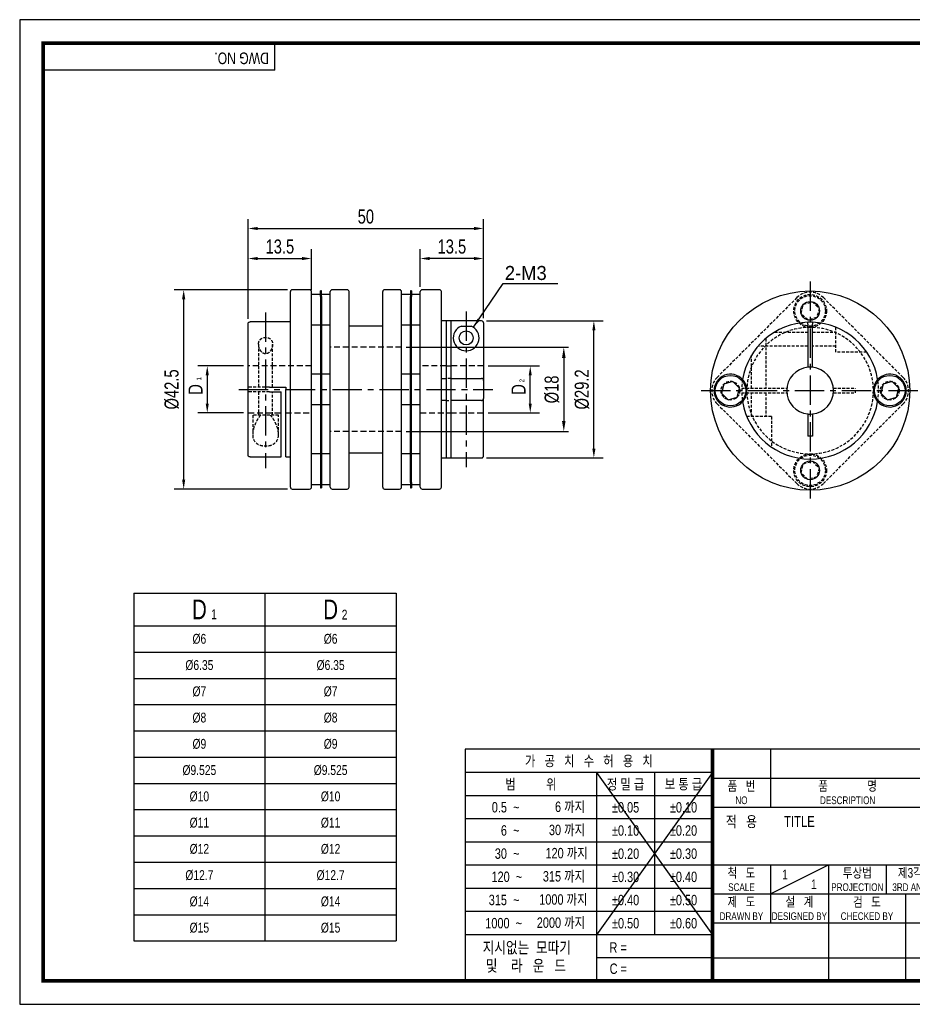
# Model space of a CAD drawing. Header units: millimetres. Extents: x 0 to 297, y 0 to 210.
# Tile 1 of 2: x 0 to 190, y 0 to 210. Entities that reach past the tile are written whole.
import ezdxf
from ezdxf.enums import TextEntityAlignment as Align

# ---------------------------------------------------------------- set-up
doc = ezdxf.new("R2010")
doc.units = ezdxf.units.MM
doc.header["$LTSCALE"] = 5
for name, pattern in [('CENTER', [2, 1.25, -0.25, 0.25, -0.25]), ('CENTER2', [1.125, 0.75, -0.125, 0.125, -0.125]), ('DASHED', [0.75, 0.5, -0.25]), ('HIDDEN', [0.375, 0.25, -0.125]), ('HIDDEN2', [0.1875, 0.125, -0.0625]), ('PHANTOM2', [1.25, 0.625, -0.125, 0.125, -0.125, 0.125, -0.125])]:
    doc.linetypes.add(name, pattern=pattern)
doc.layers.get('0').update_dxf_attribs({"linetype": 'CONTINUOUS'})
doc.layers.get('Defpoints').update_dxf_attribs({"linetype": 'CONTINUOUS'})
for name, color, linetype in [('BM', 2, 'CONTINUOUS'), ('C', 1, 'CENTER2'), ('CT', 1, 'CENTER'), ('D', 7, 'CONTINUOUS'), ('DIM', 7, 'CONTINUOUS'), ('H', 3, 'HIDDEN'), ('HD', 4, 'DASHED'), ('P', 4, 'PHANTOM2')]:
    doc.layers.add(name, color=color, linetype=linetype)
doc.styles.get("Standard").update_dxf_attribs({"font": 'Gulim.ttf', "width": 0.8, "height": 3})
doc.dimstyles.new('LIM', dxfattribs={"dimtxt": 2, "dimasz": 2, "dimexe": 2, "dimexo": 1, "dimgap": 1, "dimtad": 1, "dimdec": 3, "dimzin": 9, "dimdsep": 46, "dimtxsty": 'Standard', "dimcen": 3, "dimclrd": 1, "dimclre": 1, "dimadec": 0, "dimazin": 0, "dimtfac": 1, "dimtdec": 3, "dimtmove": 0, "dimatfit": 3, "dimfxl": 0, "dimtolj": 1, "dimtzin": 0, "dimarcsym": 0})
doc.dimstyles.get("Standard").update_dxf_attribs({"dimtxt": 0.18, "dimasz": 0.18, "dimexe": 0.18, "dimexo": 0.0625, "dimgap": 0.09, "dimtad": 0, "dimtih": 1, "dimtoh": 1, "dimdec": 4, "dimzin": 0, "dimdsep": 46, "dimtxsty": 'Standard', "dimcen": 0.09, "dimadec": 0, "dimazin": 0, "dimtfac": 1, "dimtdec": 4, "dimtofl": 0, "dimtmove": 0, "dimatfit": 3, "dimfxl": 0, "dimtolj": 1, "dimtzin": 0, "dimarcsym": 0})

# ---------------------------------------------------------------- blocks, each defined once
blk = doc.blocks.new('*D20')
at = {"layer": 'Defpoints', "color": 0}
for p in [(62.26, 159.06), (62.26, 151.39), (48.76, 145.21)]:
    blk.add_point(p, dxfattribs=at)
at = {"layer": 'DIM', "color": 1, "lineweight": -2}
for p, q in [((48.76, 146.21), (48.76, 161.06)), ((62.26, 152.39), (62.26, 161.06)), ((50.76, 159.06), (60.26, 159.06))]:
    blk.add_line(p, q, dxfattribs=at)
at = {"layer": 'DIM', "color": 1}
for points in [[(50.76, 159.4), (50.76, 158.73), (48.76, 159.06)], [(60.26, 159.4), (60.26, 158.73), (62.26, 159.06)]]:
    blk.add_solid(points, dxfattribs=at)
at = {"layer": 'DIM', "color": 0, "insert": (55.51, 161.6), "char_height": 3, "attachment_point": 5}
blk.add_mtext('\\A1;13.5', dxfattribs=at)
blk = doc.blocks.new('*D21')
at = {"layer": 'Defpoints', "color": 0}
for p in [(34.99, 152.39), (58.16, 152.39), (58.16, 109.89)]:
    blk.add_point(p, dxfattribs=at)
at = {"layer": 'DIM', "color": 1, "lineweight": -2}
for p, q in [((57.16, 152.39), (32.99, 152.39)), ((34.99, 111.89), (34.99, 150.39)), ((57.16, 109.89), (32.99, 109.89))]:
    blk.add_line(p, q, dxfattribs=at)
at = {"layer": 'DIM', "color": 1}
for points in [[(34.65, 150.39), (35.32, 150.39), (34.99, 152.39)], [(34.65, 111.89), (35.32, 111.89), (34.99, 109.89)]]:
    blk.add_solid(points, dxfattribs=at)
at = {"layer": 'DIM', "color": 0, "insert": (32.45, 131.14), "char_height": 3, "attachment_point": 5, "rotation": 90}
blk.add_mtext('\\A1;%%c42.5', dxfattribs=at)
blk = doc.blocks.new('*D22')
at = {"layer": 'Defpoints', "color": 0}
for p in [(98.96, 165.47), (48.76, 145.21), (98.96, 145.34)]:
    blk.add_point(p, dxfattribs=at)
at = {"layer": 'DIM', "color": 1, "lineweight": -2}
for p, q in [((48.76, 146.21), (48.76, 167.47)), ((98.96, 146.34), (98.96, 167.47)), ((50.76, 165.47), (96.96, 165.47))]:
    blk.add_line(p, q, dxfattribs=at)
at = {"layer": 'DIM', "color": 1}
for points in [[(50.76, 165.8), (50.76, 165.13), (48.76, 165.47)], [(96.96, 165.8), (96.96, 165.13), (98.96, 165.47)]]:
    blk.add_solid(points, dxfattribs=at)
at = {"layer": 'DIM', "color": 0, "insert": (73.86, 168), "char_height": 3, "attachment_point": 5}
blk.add_mtext('\\A1;50', dxfattribs=at)
blk = doc.blocks.new('*D23')
at = {"layer": 'Defpoints', "color": 0}
for p in [(48.76, 136.14), (40.02, 126.14), (48.76, 126.14)]:
    blk.add_point(p, dxfattribs=at)
at = {"layer": 'DIM', "color": 1, "lineweight": -2}
for p, q in [((47.76, 136.14), (38.02, 136.14)), ((40.02, 134.14), (40.02, 128.14)), ((47.76, 126.14), (38.02, 126.14))]:
    blk.add_line(p, q, dxfattribs=at)
at = {"layer": 'DIM', "color": 1}
for points in [[(39.68, 134.14), (40.35, 134.14), (40.02, 136.14)], [(39.68, 128.14), (40.35, 128.14), (40.02, 126.14)]]:
    blk.add_solid(points, dxfattribs=at)
at = {"layer": 'DIM', "color": 0, "insert": (37.52, 131.14), "char_height": 3, "attachment_point": 5, "rotation": 90}
blk.add_mtext('\\A1;D', dxfattribs=at)
blk = doc.blocks.new('*D24')
at = {"layer": 'Defpoints', "color": 0}
for p in [(98.96, 136.14), (108.93, 136.14), (98.96, 126.14)]:
    blk.add_point(p, dxfattribs=at)
at = {"layer": 'DIM', "color": 1, "lineweight": -2}
for p, q in [((99.96, 136.14), (110.93, 136.14)), ((108.93, 128.14), (108.93, 134.14)), ((99.96, 126.14), (110.93, 126.14))]:
    blk.add_line(p, q, dxfattribs=at)
at = {"layer": 'DIM', "color": 1}
for points in [[(108.6, 134.14), (109.26, 134.14), (108.93, 136.14)], [(108.6, 128.14), (109.26, 128.14), (108.93, 126.14)]]:
    blk.add_solid(points, dxfattribs=at)
at = {"layer": 'DIM', "color": 0, "insert": (106.43, 131.14), "char_height": 3, "attachment_point": 5, "rotation": 90}
blk.add_mtext('\\A1;D', dxfattribs=at)
blk = doc.blocks.new('*D25')
at = {"layer": 'Defpoints', "color": 0}
for p in [(98.56, 145.74), (122.5, 145.74), (98.56, 116.54)]:
    blk.add_point(p, dxfattribs=at)
at = {"layer": 'DIM', "color": 1, "lineweight": -2}
for p, q in [((99.56, 145.74), (124.5, 145.74)), ((122.5, 118.54), (122.5, 143.74)), ((99.56, 116.54), (124.5, 116.54))]:
    blk.add_line(p, q, dxfattribs=at)
at = {"layer": 'DIM', "color": 1}
for points in [[(122.17, 143.74), (122.84, 143.74), (122.5, 145.74)], [(122.17, 118.54), (122.84, 118.54), (122.5, 116.54)]]:
    blk.add_solid(points, dxfattribs=at)
at = {"layer": 'DIM', "color": 0, "insert": (119.97, 131.14), "char_height": 3, "attachment_point": 5, "rotation": 90}
blk.add_mtext('\\A1;%%C29.2', dxfattribs=at)
blk = doc.blocks.new('*D26')
at = {"layer": 'Defpoints', "color": 0}
for p in [(85.46, 159.06), (85.46, 151.99), (98.96, 145.34)]:
    blk.add_point(p, dxfattribs=at)
at = {"layer": 'DIM', "color": 1, "lineweight": -2}
for p, q in [((85.46, 152.99), (85.46, 161.06)), ((98.96, 146.34), (98.96, 161.06)), ((96.96, 159.06), (87.46, 159.06))]:
    blk.add_line(p, q, dxfattribs=at)
at = {"layer": 'DIM', "color": 1}
for points in [[(87.46, 159.4), (87.46, 158.73), (85.46, 159.06)], [(96.96, 159.4), (96.96, 158.73), (98.96, 159.06)]]:
    blk.add_solid(points, dxfattribs=at)
at = {"layer": 'DIM', "color": 0, "insert": (92.21, 161.6), "char_height": 3, "attachment_point": 5}
blk.add_mtext('\\A1;13.5', dxfattribs=at)
blk = doc.blocks.new('*D28')
at = {"layer": 'D', "color": 1, "lineweight": -2}
for p, q in [((82.46, 140.14), (117.09, 140.14)), ((116.09, 137.84), (116.09, 124.44)), ((82.46, 122.14), (117.09, 122.14))]:
    blk.add_line(p, q, dxfattribs=at)
at = {"layer": 'D', "color": 1}
for points in [[(115.7, 137.84), (116.47, 137.84), (116.09, 140.14)], [(115.7, 124.44), (116.47, 124.44), (116.09, 122.14)]]:
    blk.add_solid(points, dxfattribs=at)
at = {"layer": 'Defpoints', "color": 0}
for p in [(81.46, 140.14), (81.46, 122.14), (116.09, 122.14)]:
    blk.add_point(p, dxfattribs=at)
at = {"layer": 'D', "insert": (113.55, 131.14), "char_height": 3, "attachment_point": 5, "rotation": 90}
blk.add_mtext('\\A1;%%C18', dxfattribs=at)

msp = doc.modelspace()

# ---------------------------------------------------------------- linework, layer by layer
for p, q in [((54.43705, 199.23234), (54.43705, 205)), ((54.43705, 199.23234), (5, 199.23234)), ((24.33588, 87.71491), (24.33588, 13.51491)), ((24.33588, 87.71491), (80.33588, 87.71491)), ((80.33588, 87.71491), (80.33588, 13.51491)), ((95.07575, 54.43705), (95.07575, 5)), ((147.8086, 54.43705), (95.07575, 54.43705)), ((292, 54.43705), (147.8086, 54.43705)), ((147.8086, 54.43705), (147.8086, 5)), ((160.16787, 54.43705), (160.16787, 42.07779)), ((147.8086, 49.42948), (95.07575, 49.42948)), ((147.8086, 49.42948), (123.09008, 14.82355)), ((123.09008, 49.42948), (147.8086, 14.82355)), ((123.09008, 49.42948), (123.09008, 5)), ((135.44934, 49.42948), (135.44934, 14.82355)), ((147.8086, 48.25742), (292, 48.25742)), ((147.8086, 44.48577), (95.07575, 44.48577)), ((147.8086, 42.07779), (292, 42.07779)), ((147.8086, 39.54207), (95.07575, 39.54207)), ((147.8086, 34.59837), (95.07575, 34.59837)), ((147.8086, 29.65466), (95.07575, 29.65466)), ((147.8086, 29.71852), (292, 29.71852)), ((160.16787, 23.53889), (172.52713, 29.71852)), ((160.16787, 29.71852), (160.16787, 17.35926)), ((172.52713, 29.71852), (172.52713, 5)), ((184.88639, 29.71852), (184.88639, 23.53889)), ((147.8086, 24.71096), (95.07575, 24.71096)), ((147.8086, 23.53889), (221.96418, 23.53889)), ((189.00615, 23.53889), (189.00615, 5)), ((147.8086, 19.76725), (95.07575, 19.76725)), ((147.8086, 17.35926), (292, 17.35926)), ((147.8086, 14.82355), (95.07575, 14.82355)), ((24.33588, 13.51491), (80.33588, 13.51491)), ((147.8086, 9.87984), (123.09008, 9.87984)), ((147.8086, 9.87984), (221.96418, 9.87984))]:
    msp.add_line(p, q)
at = {"color": 4}
for p, q in [((52.33588, 87.71491), (52.33588, 13.51491)), ((24.33588, 80.71491), (80.33588, 80.71491))]:
    msp.add_line(p, q, dxfattribs=at)
at = {"color": 1}
for p, q in [((24.33588, 75.11491), (80.33588, 75.11491)), ((24.33588, 69.51491), (80.33588, 69.51491)), ((24.33588, 63.91491), (80.33588, 63.91491)), ((24.33588, 58.31491), (80.33588, 58.31491)), ((24.33588, 52.71491), (80.33588, 52.71491)), ((24.33588, 47.11491), (80.33588, 47.11491)), ((24.33588, 41.51491), (80.33588, 41.51491)), ((24.33588, 35.91491), (80.33588, 35.91491)), ((24.33588, 30.31491), (80.33588, 30.31491)), ((24.33588, 24.71491), (80.33588, 24.71491)), ((24.33588, 19.11491), (80.33588, 19.11491))]:
    msp.add_line(p, q, dxfattribs=at)
msp.add_lwpolyline([(297, 210), (0, 210), (0, 0), (297, 0)], close=True)
msp.add_lwpolyline([(292, 205, 0.8, 0.8, 0), (5, 205, 0.8, 0.8, 0), (5, 5, 0.8, 0.8, 0), (292, 5, 0.8, 0.8, 0)], format="xyseb", close=True)
at = {"const_width": 0.82395}
msp.add_lwpolyline([(147.8086, 5), (147.8086, 54.43705)], dxfattribs=at)
at = {"layer": 'BM', "linetype": 'Continuous'}
for p, q in [((57.76087, 110.29343), (57.76087, 151.99343)), ((61.86087, 152.39343), (58.16087, 152.39343)), ((62.26087, 110.29343), (62.26087, 151.99343)), ((64.16087, 151.39343), (62.26087, 151.39343)), ((64.16087, 150.97186), (64.16087, 152.14343)), ((64.36087, 152.14343), (64.16087, 152.14343)), ((64.36087, 150.97186), (64.36087, 152.14343)), ((66.26087, 151.39343), (64.36087, 151.39343)), ((66.26087, 110.29343), (66.26087, 151.99343)), ((69.86087, 152.39343), (66.66087, 152.39343)), ((70.26087, 110.29343), (70.26087, 151.99343)), ((77.46087, 110.29343), (77.46087, 151.99343)), ((81.06087, 152.39343), (77.86087, 152.39343)), ((81.46087, 110.29343), (81.46087, 151.99343)), ((83.36087, 151.39343), (81.46087, 151.39343)), ((83.36087, 152.14343), (83.36087, 150.97186)), ((83.56087, 152.14343), (83.36087, 152.14343)), ((83.56087, 152.14343), (83.56087, 150.97186)), ((85.46087, 151.39343), (83.56087, 151.39343)), ((85.46087, 110.29343), (85.46087, 151.99343)), ((89.56087, 152.39343), (85.86087, 152.39343)), ((89.96087, 110.29343), (89.96087, 151.99343)), ((64.16087, 150.97186), (64.16087, 133.97186)), ((64.36087, 150.97186), (64.36087, 133.97186)), ((83.36087, 133.97186), (83.36087, 150.97186)), ((83.56087, 133.97186), (83.56087, 150.97186)), ((48.76087, 117.07314), (48.76087, 145.21372)), ((57.76087, 145.55255), (49.16087, 145.55255)), ((90.96087, 145.74343), (89.96087, 145.74343)), ((90.96087, 145.74343), (90.96087, 133.49658)), ((91.96087, 145.74343), (90.96087, 145.74343)), ((91.96087, 145.74343), (91.96087, 133.49658)), ((98.56087, 145.74343), (91.96087, 145.74343)), ((98.96087, 145.34319), (98.96087, 133.05833)), ((168.14134, 145.07669), (168.14134, 145.47693)), ((168.14134, 145.07669), (168.14134, 135.86043)), ((169.14134, 145.47693), (169.14134, 145.07669)), ((169.14134, 135.86043), (169.14134, 145.07669)), ((62.26087, 144.89343), (64.16087, 144.89343)), ((64.36087, 144.89343), (66.26087, 144.89343)), ((77.46087, 144.64343), (70.26087, 144.64343)), ((81.46087, 144.89343), (83.36087, 144.89343)), ((83.56087, 144.89343), (85.46087, 144.89343)), ((94.23004, 144.66785), (96.29171, 144.66785)), ((64.16087, 134.39343), (62.26087, 134.39343)), ((64.16087, 133.97186), (64.16087, 128.315)), ((66.26087, 134.39343), (64.36087, 134.39343)), ((64.36087, 133.97186), (64.36087, 128.315)), ((83.36087, 134.39343), (81.46087, 134.39343)), ((83.36087, 128.315), (83.36087, 133.97186)), ((85.46087, 134.39343), (83.56087, 134.39343)), ((83.56087, 128.315), (83.56087, 133.97186)), ((89.96087, 133.49658), (90.96087, 133.49658)), ((90.96087, 133.49658), (90.96087, 128.79028)), ((91.96087, 133.49658), (98.56087, 133.49658)), ((91.96087, 133.49658), (91.96087, 128.79028)), ((98.96087, 133.05833), (98.96087, 129.22854)), ((152.15898, 132.81735), (150.22713, 132.29971)), ((153.57319, 131.40313), (152.15898, 132.81735)), ((186.15898, 132.81735), (184.22713, 132.29971)), ((187.57319, 131.40313), (186.15898, 132.81735)), ((150.22713, 132.29971), (149.70949, 130.36786)), ((149.70949, 130.36786), (151.1237, 128.95364)), ((153.05555, 129.47128), (153.57319, 131.40313)), ((184.22713, 132.29971), (183.70949, 130.36786)), ((183.70949, 130.36786), (185.1237, 128.95364)), ((187.05555, 129.47128), (187.57319, 131.40313)), ((64.16087, 128.315), (64.16087, 111.315)), ((64.36087, 128.315), (64.36087, 111.315)), ((83.36087, 111.315), (83.36087, 128.315)), ((83.56087, 111.315), (83.56087, 128.315)), ((90.96087, 128.79028), (89.96087, 128.79028)), ((90.96087, 128.79028), (90.96087, 116.54343)), ((91.96087, 128.79028), (91.96087, 116.54343)), ((98.56087, 128.79028), (91.96087, 128.79028)), ((98.96087, 116.94343), (98.96087, 129.22854)), ((151.1237, 128.95364), (153.05555, 129.47128)), ((185.1237, 128.95364), (187.05555, 129.47128)), ((62.26087, 127.89343), (64.16087, 127.89343)), ((64.36087, 127.89343), (66.26087, 127.89343)), ((81.46087, 127.89343), (83.36087, 127.89343)), ((83.56087, 127.89343), (85.46087, 127.89343)), ((168.14134, 125.91056), (168.14134, 121.18093)), ((169.14134, 125.91056), (169.14134, 121.18093)), ((169.14134, 121.18093), (168.14134, 121.18093)), ((70.26087, 117.64343), (77.46087, 117.64343)), ((49.16087, 116.73431), (55.76087, 116.73431)), ((56.76087, 116.73431), (57.76087, 116.73431)), ((64.16087, 117.39343), (62.26087, 117.39343)), ((66.26087, 117.39343), (64.36087, 117.39343)), ((83.36087, 117.39343), (81.46087, 117.39343)), ((85.46087, 117.39343), (83.56087, 117.39343)), ((89.96087, 116.54343), (90.96087, 116.54343)), ((90.96087, 116.54343), (91.96087, 116.54343)), ((91.96087, 116.54343), (98.56087, 116.54343)), ((64.16087, 111.315), (64.16087, 110.14343)), ((64.36087, 111.315), (64.36087, 110.14343)), ((83.36087, 111.315), (83.36087, 110.14343)), ((83.56087, 111.315), (83.56087, 110.14343)), ((58.16087, 109.89343), (61.86087, 109.89343)), ((62.26087, 110.89343), (64.16087, 110.89343)), ((64.16087, 110.14343), (64.36087, 110.14343)), ((64.36087, 110.89343), (66.26087, 110.89343)), ((66.66087, 109.89343), (69.86087, 109.89343)), ((77.86087, 109.89343), (81.06087, 109.89343)), ((81.46087, 110.89343), (83.36087, 110.89343)), ((83.36087, 110.14343), (83.56087, 110.14343)), ((83.56087, 110.89343), (85.46087, 110.89343)), ((85.86087, 109.89343), (89.56087, 109.89343))]:
    msp.add_line(p, q, dxfattribs=at)
at = {"layer": 'BM'}
for p, q in [((90.96087, 136.14343), (91.96087, 136.14343)), ((53.28485, 131.64343), (56.76087, 131.64343)), ((53.28485, 130.64343), (55.76087, 130.64343)), ((55.76087, 116.73431), (55.76087, 130.64343)), ((56.76087, 131.64343), (56.76087, 131.14343)), ((56.76087, 116.73431), (56.76087, 131.14343)), ((90.96087, 126.14343), (91.96087, 126.14343))]:
    msp.add_line(p, q, dxfattribs=at)
at = {"layer": 'BM', "linetype": 'HIDDEN2'}
for p, q in [((91.96087, 133.49658), (90.96087, 133.49658)), ((53.28485, 131.64343), (48.76087, 131.64343)), ((53.28485, 130.64343), (48.76087, 130.64343)), ((90.96087, 128.79028), (91.96087, 128.79028))]:
    msp.add_line(p, q, dxfattribs=at)
at = {"layer": 'BM', "linetype": 'Continuous'}
for centre, radius in [((168.64134, 130.88549), 21.25), ((168.64134, 130.88549), 21.25), ((168.64134, 147.88549), 2), ((168.64134, 147.88549), 2), ((95.26087, 142.11837), 1.5), ((151.64134, 130.88549), 3.25), ((185.64134, 130.88549), 3.25), ((168.64134, 113.88549), 2), ((168.64134, 113.88549), 2)]:
    msp.add_circle(centre, radius, dxfattribs=at)
for centre, radius, start, end in [((58.16087, 151.99343), 0.4, 90, 180), ((61.86087, 151.99343), 0.4, 0, 90), ((66.66087, 151.99343), 0.4, 90, 180), ((69.86087, 151.99343), 0.4, 0, 90), ((77.86087, 151.99343), 0.4, 90, 180), ((81.06087, 151.99343), 0.4, 0, 90), ((85.86087, 151.99343), 0.4, 90, 180), ((89.56087, 151.99343), 0.4, 0, 90), ((98.56075, 145.34331), 0.40012, 359.9823965, 89.9830371), ((168.64134, 130.88549), 14.6, 91.962568, 170.7249043), ((168.64134, 130.88549), 14.6, 88.037432, 91.962568), ((168.64134, 130.88549), 14.6, 9.2750957, 88.037432), ((95.26087, 142.11837), 2.75, 112.015036, 67.984964), ((168.64134, 130.88549), 5, 95.7391705, 264.2608295), ((168.64134, 130.88549), 5, 84.2608295, 95.7391705), ((168.64134, 130.88549), 5, 275.7391705, 84.2608295), ((151.64134, 130.88549), 3.5, 42.2471049, 317.7528951), ((151.64134, 130.88549), 3.5, 33.1691705, 42.2471049), ((151.64134, 130.88549), 3.5, 326.8308295, 33.1691705), ((185.64134, 130.88549), 3.5, 146.8308295, 213.1691705), ((185.64134, 130.88549), 3.5, 137.7528951, 146.8308295), ((185.64134, 130.88549), 3.5, 222.2471049, 137.7528951), ((151.64134, 130.88549), 3.5, 317.7528951, 326.8308295), ((168.64134, 130.88549), 14.6, 189.2750957, 350.7249043), ((185.64134, 130.88549), 3.5, 213.1691705, 222.2471049), ((168.64134, 130.88549), 5, 264.2608295, 275.7391705), ((98.56087, 116.94343), 0.4, 270, 0), ((58.16087, 110.29343), 0.4, 180, 270), ((61.86087, 110.29343), 0.4, 270, 0), ((66.66087, 110.29343), 0.4, 180, 270), ((69.86087, 110.29343), 0.4, 270, 0), ((77.86087, 110.29343), 0.4, 180, 270), ((81.06087, 110.29343), 0.4, 270, 0), ((85.86087, 110.29343), 0.4, 180, 270), ((89.56087, 110.29343), 0.4, 270, 0)]:
    msp.add_arc(centre, radius, start, end, dxfattribs=at)
at = {"layer": 'BM', "linetype": 'HIDDEN2'}
for centre, start, end in [((151.64134, 130.88549), 33.1691705, 42.2471049), ((185.64134, 130.88549), 137.7528951, 146.8308295), ((151.64134, 130.88549), 317.7528951, 325.8667819), ((151.64134, 130.88549), 326.2626253, 326.8308295), ((185.64134, 130.88549), 213.1691705, 216.7845361)]:
    msp.add_arc(centre, 3.5, start, end, dxfattribs=at)
at = {"layer": 'BM', "linetype": 'Continuous'}
for points, knots in [([(48.76087, 145.21372), (48.76087, 145.28305), (48.78575, 145.35928), (48.88458, 145.46169), (48.92818, 145.49319), (49.03446, 145.53891), (49.09679, 145.55255), (49.16087, 145.55255)], [0, 0, 0, 0, 0.5, 0.5, 0.75, 0.75, 1, 1, 1, 1]), ([(98.96087, 133.05833), (98.96087, 133.1644), (98.93599, 133.26715), (98.83716, 133.39314), (98.79356, 133.42979), (98.68728, 133.48173), (98.62495, 133.49658), (98.56087, 133.49658)], [0, 0, 0, 0, 0.5, 0.5, 0.75, 0.75, 1, 1, 1, 1]), ([(98.56087, 128.79028), (98.62495, 128.79028), (98.68721, 128.80512), (98.79339, 128.85696), (98.83734, 128.89392), (98.90305, 128.97775), (98.92574, 129.02508), (98.9546, 129.12417), (98.96087, 129.17551), (98.96087, 129.22854)], [0, 0, 0, 0, 0.25, 0.25, 0.5, 0.5, 0.75, 0.75, 1, 1, 1, 1]), ([(49.16087, 116.73431), (49.0968, 116.73431), (49.03454, 116.74794), (48.92836, 116.79357), (48.88441, 116.82533), (48.81869, 116.89348), (48.79601, 116.93025), (48.76715, 117.00286), (48.76087, 117.03848), (48.76087, 117.07314)], [0, 0, 0, 0, 0.25, 0.25, 0.5, 0.5, 0.75, 0.75, 1, 1, 1, 1])]:
    msp.add_open_spline(points, degree=3, knots=knots, dxfattribs=at)
at = {"layer": 'C'}
msp.add_line((147.8086, 49.42948), (147.8086, 49.39613), dxfattribs=at)
at = {"layer": 'CT'}
for p, q in [((168.64134, 154.13549), (168.64134, 107.63549)), ((52.45965, 147.55255), (52.45965, 114.36111)), ((95.26087, 147.73487), (95.26087, 114.54343)), ((46.76087, 131.14343), (100.96087, 131.14343)), ((145.39134, 130.88549), (191.89134, 130.88549))]:
    msp.add_line(p, q, dxfattribs=at)
at = {"layer": 'H'}
msp.add_line((147.8086, 49.31275), (147.8086, 49.27106), dxfattribs=at)
at = {"layer": 'HD', "linetype": 'HIDDEN2'}
for p, q in [((64.36087, 151.39343), (64.16087, 151.39343)), ((83.56087, 151.39343), (83.36087, 151.39343)), ((64.36087, 150.14343), (64.16087, 150.14343)), ((83.56087, 150.14343), (83.36087, 150.14343)), ((165.81291, 150.71392), (148.81291, 133.71392)), ((166.70949, 147.36786), (167.22713, 149.29971)), ((167.22713, 149.29971), (169.15898, 149.81735)), ((169.15898, 149.81735), (170.57319, 148.40313)), ((188.46977, 133.71392), (171.46977, 150.71392)), ((168.1237, 145.95364), (166.70949, 147.36786)), ((170.57319, 148.40313), (170.05555, 146.47128)), ((64.16087, 146.14343), (64.36087, 146.14343)), ((83.36087, 146.14343), (83.56087, 146.14343)), ((170.05555, 146.47128), (168.1237, 145.95364)), ((64.16087, 144.89343), (64.36087, 144.89343)), ((83.36087, 144.89343), (83.56087, 144.89343)), ((161.05609, 143.36043), (168.14134, 143.36043)), ((169.14134, 143.36043), (174.14134, 143.36043)), ((174.14134, 139.11043), (174.14134, 144.40992)), ((50.96087, 140.76916), (50.96087, 131.64343)), ((53.96087, 131.64343), (53.96087, 140.77141)), ((159.1664, 141.99023), (159.1664, 131.38549)), ((168.14134, 140.36043), (157.5366, 140.36043)), ((174.14134, 140.36043), (169.14134, 140.36043)), ((180.70028, 139.11043), (174.14134, 139.11043)), ((156.1664, 131.38549), (156.1664, 138.47074)), ((64.36087, 136.14343), (64.16087, 136.14343)), ((83.56087, 136.14343), (83.36087, 136.14343)), ((64.36087, 134.39343), (64.16087, 134.39343)), ((64.36087, 133.14343), (64.16087, 133.14343)), ((83.56087, 134.39343), (83.36087, 134.39343)), ((83.56087, 133.14343), (83.36087, 133.14343)), ((50.96087, 130.64343), (50.96087, 125.64343)), ((53.96087, 125.64343), (53.96087, 130.64343)), ((154.0499, 131.38549), (163.6664, 131.38549)), ((154.0499, 130.38549), (163.6664, 130.38549)), ((156.1664, 125.38549), (156.1664, 130.38549)), ((159.1664, 130.38549), (159.1664, 125.38549)), ((173.61628, 131.38549), (178.3459, 131.38549)), ((173.61628, 130.38549), (178.3459, 130.38549)), ((178.3459, 130.38549), (178.3459, 131.38549)), ((64.16087, 129.14343), (64.36087, 129.14343)), ((83.36087, 129.14343), (83.56087, 129.14343)), ((64.16087, 127.89343), (64.36087, 127.89343)), ((64.16087, 126.14343), (64.36087, 126.14343)), ((83.36087, 127.89343), (83.56087, 127.89343)), ((83.36087, 126.14343), (83.56087, 126.14343)), ((148.81291, 128.05707), (165.81291, 111.05707)), ((171.46977, 111.05707), (188.46977, 128.05707)), ((55.21087, 125.64343), (49.71087, 125.64343)), ((49.71087, 125.64343), (49.71087, 121.51545)), ((55.21087, 121.51893), (55.21087, 125.64343)), ((160.4164, 125.38549), (155.11692, 125.38549)), ((160.4164, 125.38549), (160.4164, 118.82655)), ((64.36087, 117.39343), (64.16087, 117.39343)), ((64.36087, 116.14343), (64.16087, 116.14343)), ((83.56087, 117.39343), (83.36087, 117.39343)), ((83.56087, 116.14343), (83.36087, 116.14343)), ((167.22713, 115.29971), (169.15898, 115.81735)), ((169.15898, 115.81735), (170.57319, 114.40313)), ((166.70949, 113.36786), (167.22713, 115.29971)), ((170.57319, 114.40313), (170.05555, 112.47128)), ((64.16087, 112.14343), (64.36087, 112.14343)), ((83.36087, 112.14343), (83.56087, 112.14343)), ((168.1237, 111.95364), (166.70949, 113.36786)), ((170.05555, 112.47128), (168.1237, 111.95364)), ((64.16087, 110.89343), (64.36087, 110.89343)), ((83.36087, 110.89343), (83.56087, 110.89343))]:
    msp.add_line(p, q, dxfattribs=at)
at = {"layer": 'HD', "linetype": 'HIDDEN'}
for p, q in [((81.46087, 140.14343), (66.26087, 140.14343)), ((62.26087, 136.14343), (48.76087, 136.14343)), ((90.96087, 136.14343), (85.46087, 136.14343)), ((98.96087, 136.14343), (91.96087, 136.14343)), ((48.76087, 126.14343), (55.76087, 126.14343)), ((56.76087, 126.14343), (62.26087, 126.14343)), ((85.46087, 126.14343), (90.96087, 126.14343)), ((91.96087, 126.14343), (98.96087, 126.14343)), ((81.46087, 122.14343), (66.26087, 122.14343))]:
    msp.add_line(p, q, dxfattribs=at)
at = {"layer": 'HD', "linetype": 'HIDDEN2'}
for centre, radius in [((168.64134, 147.88549), 3.5), ((168.64134, 147.88549), 3.25), ((151.64134, 130.88549), 2), ((185.64134, 130.88549), 2), ((168.64134, 113.88549), 3.5), ((168.64134, 113.88549), 3.25)]:
    msp.add_circle(centre, radius, dxfattribs=at)
for centre, radius, start, end in [((168.64134, 147.88549), 4, 45, 135), ((168.64134, 130.88549), 13.5, 90, 270), ((168.64134, 130.88549), 13.5, 270, 90), ((151.64134, 130.88549), 4, 135, 225), ((168.64134, 130.88549), 14.6, 170.7249043, 189.2750957), ((168.64134, 130.88549), 14.6, 350.7249043, 9.2750957), ((185.64134, 130.88549), 4, 315, 45), ((168.64134, 113.88549), 4, 225, 315)]:
    msp.add_arc(centre, radius, start, end, dxfattribs=at)
for points, knots in [([(52.46087, 138.72868), (52.71803, 138.72868), (52.95494, 138.84255), (53.32313, 139.13545), (53.46623, 139.31462), (53.80894, 139.86546), (53.93293, 140.26308), (53.98086, 141.02934), (53.90157, 141.40386), (53.42094, 142.01548), (52.96864, 142.25113), (52.20808, 142.25144), (51.95655, 142.19393), (51.54403, 141.99834), (51.38055, 141.86268), (51.01859, 141.40137), (50.94105, 141.02956), (50.98853, 140.26478), (51.11229, 139.86604), (51.45634, 139.31342), (51.59952, 139.13455), (51.96731, 138.84233), (52.20371, 138.72868), (52.46087, 138.72868)], [0, 0, 0, 0, 0.0625, 0.0625, 0.125, 0.125, 0.25, 0.25, 0.375, 0.375, 0.5, 0.5, 0.5625, 0.5625, 0.625, 0.625, 0.75, 0.75, 0.875, 0.875, 0.9375, 0.9375, 1, 1, 1, 1]), ([(51.43004, 125.64343), (51.13198, 125.34709), (50.90218, 125.01278), (50.49491, 124.32558), (50.32574, 123.97636), (49.90222, 122.93551), (49.72372, 122.23353), (49.69932, 120.93255), (49.86169, 120.31326), (50.54638, 119.61615), (50.85135, 119.42158), (51.59128, 119.15308), (52.02367, 119.08112), (52.88966, 119.08021), (53.32177, 119.15083), (54.06704, 119.41948), (54.37203, 119.61336), (55.06111, 120.3131), (55.22214, 120.93112), (55.19839, 122.23135), (55.02024, 122.9334), (54.59642, 123.9755), (54.426, 124.32708), (54.01958, 125.01267), (53.7902, 125.34666), (53.49171, 125.64343)], [0, 0, 0, 0, 0.0625, 0.0625, 0.125, 0.125, 0.25, 0.25, 0.375, 0.375, 0.4375, 0.4375, 0.5, 0.5, 0.5625, 0.5625, 0.625, 0.625, 0.75, 0.75, 0.875, 0.875, 0.9375, 0.9375, 1, 1, 1, 1])]:
    msp.add_open_spline(points, degree=3, knots=knots, dxfattribs=at)
at = {"layer": 'P'}
msp.add_line((147.8086, 49.22104), (147.8086, 49.16267), dxfattribs=at)

# ---------------------------------------------------------------- texts
at = {"color": 0}
for s, insert, char_height, width, attachment_point in [('D', (38.33588, 84.21491), 4.2, 28, 5), ('D', (66.33588, 84.21491), 4.2, 28, 5), ('1', (40.8317, 84.2398), 2.1, 6.3, 1), ('2', (68.70208, 84.15934), 2.1, 3.36, 1), ('%%c6', (38.33588, 77.91491), 2.1, 28, 5), ('%%c6', (66.33588, 77.91491), 2.1, 28, 5), ('%%c6.35', (38.33588, 72.31491), 2.1, 28, 5), ('%%c6.35', (66.33588, 72.31491), 2.1, 28, 5), ('%%c7', (38.33588, 66.71491), 2.1, 28, 5), ('%%c7', (66.33588, 66.71491), 2.1, 28, 5), ('%%c8', (38.33588, 61.11491), 2.1, 28, 5), ('%%c8', (66.33588, 61.11491), 2.1, 28, 5), ('%%c9', (38.33588, 55.51491), 2.1, 28, 5), ('%%c9', (66.33588, 55.51491), 2.1, 28, 5), ('%%c9.525', (38.33588, 49.91491), 2.1, 28, 5), ('%%c9.525', (66.33588, 49.91491), 2.1, 28, 5), ('%%c10', (38.33588, 44.31491), 2.1, 28, 5), ('%%c10', (66.33588, 44.31491), 2.1, 28, 5), ('%%c11', (38.33588, 38.71491), 2.1, 28, 5), ('%%c11', (66.33588, 38.71491), 2.1, 28, 5), ('%%c12', (38.33588, 33.11491), 2.1, 28, 5), ('%%c12', (66.33588, 33.11491), 2.1, 28, 5), ('%%c12.7', (38.33588, 27.51491), 2.1, 28, 5), ('%%c12.7', (66.33588, 27.51491), 2.1, 28, 5), ('%%c14', (38.33588, 21.91491), 2.1, 28, 5), ('%%c14', (66.33588, 21.91491), 2.1, 28, 5), ('%%c15', (38.33588, 16.31491), 2.1, 28, 5), ('%%c15', (66.33588, 16.31491), 2.1, 28, 5)]:
    msp.add_mtext(s, dxfattribs=dict(at, insert=insert, char_height=char_height, width=width, attachment_point=attachment_point))
at = {"layer": 'D', "width": 0.8}
msp.add_text('DWG NO.', height=2.471852, rotation=180, dxfattribs=at).set_placement((53.16809, 203.00065))
for s, height, p in [('가   공   치   수   허   용   치', 2.2246672, (121.44218, 51.93326)), ('범          위', 2.2246672, (109.08292, 46.95763)), ('정 밀 급', 2.224667, (129.26971, 46.95763)), ('보 통 급', 2.224667, (141.62897, 46.95763)), ('품   번', 2.059877, (153.98824, 46.60952)), ('품              명', 2.0598771, (176.64688, 46.60952)), ('NO', 1.647902, (153.98824, 43.5197)), ('DESCRIPTION', 1.6479017, (176.64688, 43.5197)), ('%%p0.05', 2.224667, (129.26971, 42.01392)), ('%%p0.10', 2.224667, (141.62897, 42.01392)), ('적   용', 2.307062, (153.98824, 38.98797)), ('TITLE', 2.307062, (166.3475, 38.98797)), ('%%p0.10', 2.224667, (129.26971, 37.07022)), ('%%p0.20', 2.224667, (141.62897, 37.07022)), ('%%p0.20', 2.224667, (129.26971, 32.12651)), ('%%p0.30', 2.224667, (141.62897, 32.12651)), ('척   도', 2.059877, (153.98824, 28.07062)), ('투상법', 2.059877, (178.70676, 28.07062)), ('제3각법', 2.059877, (191.06602, 28.07062)), ('%%p0.30', 2.224667, (129.26971, 27.18281)), ('%%p0.40', 2.224667, (141.62897, 27.18281)), ('1', 2.05988, (163.25768, 27.65865)), ('SCALE', 1.647902, (153.98824, 24.98081)), ('1', 2.05988, (169.43731, 25.59877)), ('PROJECTION', 1.647902, (178.70676, 24.98081)), ('3RD ANGLE', 1.647902, (191.06602, 24.98081)), ('%%p0.40', 2.224667, (129.26971, 22.2391)), ('%%p0.50', 2.224667, (141.62897, 22.2391)), ('제   도', 2.059877, (153.98824, 21.89099)), ('설   계', 2.059877, (166.3475, 21.89099)), ('검   도', 2.059877, (180.76664, 21.89099)), ('%%p0.50', 2.224667, (129.26971, 17.2954)), ('%%p0.60', 2.224667, (141.62897, 17.2954))]:
    msp.add_text(s, height=height, dxfattribs=at).set_placement(p, align=Align.MIDDLE)
for s, height, p in [('DRAWN BY', 1.647902, (153.98824, 17.97719)), ('DESIGNED BY', 1.6479017, (166.3475, 17.97719)), ('CHECKED BY', 1.647902, (180.76664, 17.97719))]:
    msp.add_text(s, height=height, dxfattribs=at).set_placement(p, align=Align.CENTER)
at = {"layer": 'D', "linetype": 'ByBlock', "width": 0.8}
for s, height, p in [('지시없는  모따기', 2.471852, (98.78304, 10.86753)), ('및    라   운   드', 2.4718525, (99.46232, 6.99683))]:
    msp.add_text(s, height=height, dxfattribs=at).set_placement(p)
at = {"layer": 'D', "width": 0.8}
for s, p in [('R = ', (125.83895, 10.9999)), ('C = ', (125.87797, 6.47764))]:
    msp.add_text(s, height=2.224667, dxfattribs=at).set_placement(p)
at = {"layer": 'D', "char_height": 2.224667, "attachment_point": 6}
for s, insert, width in [('0.5  ~', (106.61106, 42.01392), 8.2310624), ('6 까지', (120.61823, 42.01392), 9.8035318), ('6  ~', (106.61106, 37.07022), 8.2310216), ('30 까지', (120.61823, 37.07022), 9.8034906), ('120 까지', (121.17583, 32.12651), 12.6524242), ('30  ~', (106.61106, 32.12651), 8.2310216), ('120  ~', (107.1976, 27.18281), 8.9379913), ('315 까지', (120.61823, 27.18281), 12.0977814), ('315  ~', (106.61106, 22.2391), 9.885083), ('1000 까지', (121.14261, 22.2391), 13.3822846), ('2000 까지', (120.61823, 17.2954), 12.974319), ('1000  ~', (107.17041, 17.2954), 14.528725)]:
    msp.add_mtext(s, dxfattribs=dict(at, insert=insert, width=width))
at = {"layer": 'DIM'}
msp.add_text('2-M3', height=3, dxfattribs=at).set_placement((103.49903, 154.48017))
at = {"layer": 'DIM', "char_height": 1, "attachment_point": 1, "rotation": 90}
for s, insert, width in [('1', (37.72607, 133.05309), 4), ('2', (106.63547, 132.6471), 2.8)]:
    msp.add_mtext(s, dxfattribs=dict(at, insert=insert, width=width))

# ---------------------------------------------------------------- dimensions: what is measured, and where the dimension line sits
at = {"layer": 'D'}
dim = msp.add_linear_dim(base=(116.0878, 122.14343), p1=(81.46087, 140.14343), p2=(81.46087, 122.14343), angle=90, text='%%C18', dimstyle='Standard', override={"dimtxt": 2, "dimasz": 2.3, "dimexe": 1, "dimexo": 1, "dimgap": 1, "dimtad": 1, "dimtih": 0, "dimtoh": 0, "dimzin": 8, "dimcen": 1, "dimclrd": 1, "dimclre": 1, "dimclrt": 256, "dimadec": 4, "dimazin": 2, "dimtfac": 0.5, "dimtix": 1, "dimtofl": 1, "dimtmove": 2, "dimtzin": 8}, dxfattribs=at)
dim.commit()
dim.dimension.update_dxf_attribs({"geometry": '*D28', "text_midpoint": (113.54585, 131.14343)})
at = {"layer": 'DIM'}
dim = msp.add_linear_dim(base=(98.96087, 165.46534), p1=(48.76087, 145.21372), p2=(98.96087, 145.34319), text='50', dimstyle='LIM', dxfattribs=at)
dim.commit()
dim.dimension.update_dxf_attribs({"geometry": '*D22', "text_midpoint": (73.86087, 168.00329)})
for base, p1, p2, picture, middle in [((62.26087, 159.06256), (48.76087, 145.21372), (62.26087, 151.39343), '*D20', (55.51087, 161.60451)), ((85.46087, 159.06256), (98.96087, 145.34319), (85.46087, 151.99343), '*D26', (92.21087, 161.60451))]:
    dim = msp.add_linear_dim(base=base, p1=p1, p2=p2, dimstyle='LIM', dxfattribs=at)
    dim.commit()
    dim.dimension.update_dxf_attribs({"geometry": picture, "text_midpoint": middle})
for base, p1, p2, text, picture, middle in [((34.98831, 152.39343), (58.16087, 109.89343), (58.16087, 152.39343), '%%c<>', '*D21', (32.44836, 131.14343)), ((122.50407, 145.74343), (98.56087, 116.54343), (98.56087, 145.74343), '%%C<>', '*D25', (119.96612, 131.14343)), ((40.01732, 126.14343), (48.76087, 136.14343), (48.76087, 126.14343), 'D', '*D23', (37.51532, 131.14343)), ((108.93123, 136.14343), (98.96087, 126.14343), (98.96087, 136.14343), 'D', '*D24', (106.42923, 131.14343))]:
    dim = msp.add_linear_dim(base=base, p1=p1, p2=p2, angle=90, text=text, dimstyle='LIM', dxfattribs=at)
    dim.commit()
    dim.dimension.update_dxf_attribs({"geometry": picture, "text_midpoint": middle})

# ---------------------------------------------------------------- leaders
msp.add_leader([(96.81368, 144.38802), (103.18654, 153.70288), (114.83123, 153.70288)], dimstyle='LIM', override={"dimgap": 1, "dimtad": 0}, dxfattribs=at)

doc.saveas('drawing.dxf')
